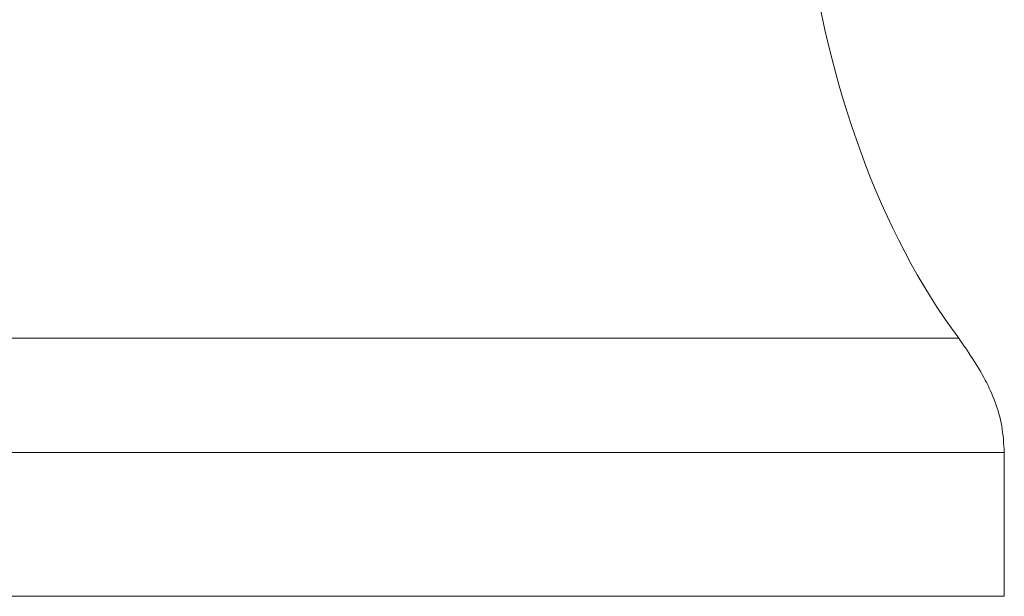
# Model space of a CAD drawing. Header units: millimetres. Extents: x 21 to 336, y 91 to 206.
# Tile 40 of 57: x 277 to 290, y 120 to 127. Entities that reach past the tile are written whole.
import ezdxf

# ---------------------------------------------------------------- set-up
doc = ezdxf.new("R2010")
doc.units = ezdxf.units.MM
doc.layers.add('OUT', color=3, linetype='Continuous')

msp = doc.modelspace()

# ---------------------------------------------------------------- linework, layer by layer
at = {"layer": 'OUT', "color": 0, "linetype": 'Continuous', "lineweight": 15}
for p, q in [((251.222, 123.081), (289.504, 123.081)), ((290.102, 121.581), (250.623, 121.581)), ((290.102, 121.581), (290.102, 119.69)), ((290.102, 119.69), (250.623, 119.69))]:
    msp.add_line(p, q, dxfattribs=at)
msp.add_ellipse((292.863, 130.624), major_axis=(0, 9.526), ratio=0.57735, start_param=1.11238, end_param=2.484628, dxfattribs=at)
msp.add_open_spline([(290.102, 121.581), (290.095, 121.698), (290.074, 122.032), (289.863, 122.562), (289.626, 122.904), (289.504, 123.081)], degree=3, knots=[0, 0, 0, 0, 0.205873, 0.589361, 1, 1, 1, 1], dxfattribs=at)

doc.saveas('drawing.dxf')
